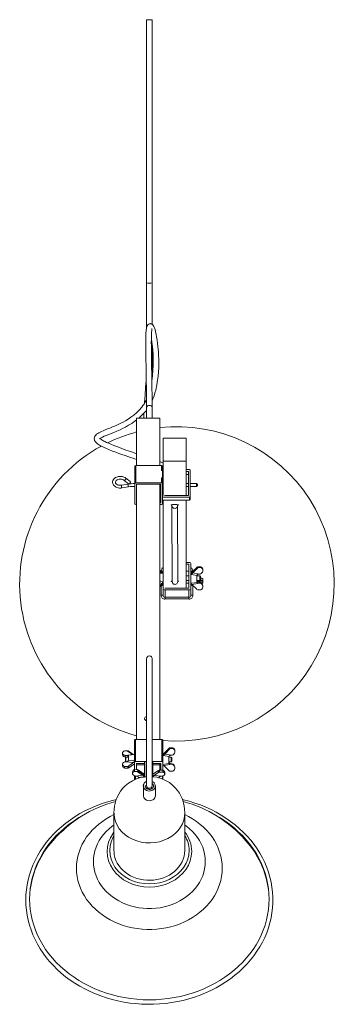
# Model space of a CAD drawing. Header units: millimetres. Extents: x -158 to 1674, y -2151 to 605.
# Tile 3 of 3: x -158 to 182, y -460 to 605. Entities that reach past the tile are written whole.
import ezdxf

# ---------------------------------------------------------------- set-up
doc = ezdxf.new("R2010")
doc.units = ezdxf.units.MM

msp = doc.modelspace()

# ---------------------------------------------------------------- linework, layer by layer
at = {"color": 7, "linetype": 'Continuous', "lineweight": 15}
for p, q in [((-21.1, 604.5), (-21.1, 319.9)), ((-15.1, 319.9), (-15.1, 604.5)), ((-21.1, 185.1), (-21.1, 173.7)), ((-15.1, 173.7), (-15.1, 185.1)), ((-31.9, 173.7), (-6.9, 173.7)), ((-31.9, 173.7), (-31.9, 122.5)), ((-6.9, 173.7), (-6.9, 122.5)), ((-3.2, 151.9), (-3.2, 90.1)), ((21.8, 151.9), (-3.2, 151.9)), ((21.8, 151.9), (21.8, 90.1)), ((-33.9, 81.1), (-33.9, 121.7)), ((-4.9, 122.5), (-32.9, 122.5)), ((-32.9, 122.5), (-32.9, 103.8)), ((-4.9, 122.4), (-32.9, 122.4)), ((-4.9, 117), (-4.9, 122.5)), ((-3.9, 121.7), (-3.9, 117)), ((-3.2, 127), (21.8, 127)), ((25.1, 118), (21.8, 118)), ((-38.8, 105), (-43.5, 108.8)), ((-3.9, 117), (-4.9, 117)), ((-4.9, 109.2), (-3.9, 109.2)), ((-4.9, 103.8), (-4.9, 109.2)), ((-3.9, 117), (-3.9, 109.2)), ((-3.9, 81.1), (-3.9, 107.8)), ((21.8, 116), (24.1, 116)), ((21.8, 112.7), (24.1, 112.7)), ((24.1, 116), (24.1, 90.1)), ((26.1, 117), (26.1, 85.9)), ((-41.2, 102.3), (-48.3, 101.2)), ((-47.9, 98.2), (-40.7, 99.3)), ((-45.4, 106.4), (-40.6, 102.6)), ((-40.1, 102.6), (-39.2, 102.9)), ((-38.7, 103.5), (-38.6, 104.4)), ((-32.9, 103.8), (-4.9, 103.8)), ((-5.9, 102.2), (-31.9, 102.2)), ((-31.9, 102.2), (-31.9, -173.8)), ((-6.9, 102.2), (-6.9, -173.8)), ((-6.9, 99.9), (-5.9, 99.9)), ((-5.9, 81.9), (-5.9, 102.2)), ((24.1, 102.9), (21.8, 102.9)), ((21.8, 99.9), (24.1, 99.9)), ((32.9, 102.9), (26.1, 102.9)), ((26.1, 99.9), (32.9, 99.9)), ((33.9, 101.9), (32.9, 102.9)), ((32.9, 99.9), (32.9, 102.9)), ((32.9, 99.9), (33.9, 100.9)), ((33.9, 101.9), (33.9, 100.9)), ((25.1, 88.2), (-3.9, 88.2)), ((24.1, 90.1), (-1.9, 90.1)), ((25.1, 84.9), (25.1, 88.2)), ((-32.9, 80.3), (-31.9, 80.3)), ((-6.9, 81.9), (-5.9, 81.9)), ((-6.9, 80.3), (-4.9, 80.3)), ((-3.9, 84.9), (25.1, 84.9)), ((-3.9, 84.9), (25.1, 84.9)), ((-3.2, 84.9), (-3.2, -10)), ((6.3, 79.1), (6.3, 79)), ((6.3, 79), (6.5, -3.1)), ((12.5, -3.1), (12.3, 78.1)), ((21.8, 84.9), (21.8, -10.2)), ((24.7, 17.6), (21.8, 17.6)), ((24.7, 15.6), (21.8, 15.6)), ((24.7, -10.2), (24.7, 15.6)), ((26.7, -17.9), (26.7, 15.6)), ((33.1, 12.2), (28.2, 7.3)), ((32.8, 11.9), (28.2, 7.3)), ((28.2, 6.9), (32.8, 11.6)), ((34.7, 12.2), (28.8, 6.2)), ((32.8, 11.6), (32.8, 11.9)), ((34, 12.9), (34, 12.3)), ((37.6, 12.9), (34.7, 12.9)), ((37.6, 12.2), (34.7, 12.2)), ((37.6, 12.2), (37.6, 12.9)), ((-4.8, 7.1), (-6.9, 9.2)), ((-3.2, 8.3), (-5.2, 8.3)), ((21.8, 8.1), (24.7, 8.1)), ((24.7, 3), (21.8, 3)), ((28.7, 8.3), (26.7, 8.3)), ((28.8, 6.2), (36.5, 5)), ((33.2, 3.1), (33.3, 3.6)), ((33.2, 3.1), (33.2, -3.7)), ((36.6, 3), (33.2, 3)), ((36.5, 5), (34, 4.4)), ((36.5, 5), (36.6, 5)), ((37, 2.5), (36.6, 3)), ((36.6, -2), (36.6, 3)), ((37, 2.5), (37, -1.6)), ((37.6, 0.5), (37, 0.5)), ((37.6, -1.9), (37.6, 0.5)), ((39.7, 8.8), (39.7, 9.5)), ((39.7, -2.3), (39.7, 0)), ((-6.9, -7.4), (-4.4, -5)), ((-4.4, -6.1), (-6.9, -8.5)), ((-6.9, -8.7), (-5, -7.6)), ((-5.8, -7.4), (-3.2, -7.8)), ((-3.2, -17.9), (-3.2, -10.1)), ((-1.3, -10.2), (24.7, -10.2)), ((21.8, -2), (24.7, -2)), ((21.8, -4.8), (24.7, -4.8)), ((26.7, -7.8), (29.2, -7.5)), ((36.5, -4.7), (27.9, -6.2)), ((27.9, -6.2), (32.8, -11.1)), ((33.2, -2), (36.6, -2)), ((33.4, -2), (33.2, -2)), ((33.3, -3.9), (33.2, -3.7)), ((33.3, -4.1), (33.4, -3.8)), ((36.5, -2.9), (34, -3.3)), ((34, -3.4), (34, -4.3)), ((36.5, -4), (34, -3.4)), ((34, -4.3), (36.5, -4.7)), ((35.4, -3.8), (35.4, -3.1)), ((35.8, -3), (35.8, -3.9)), ((36.5, -2.9), (36.6, -2.9)), ((36.5, -4), (36.6, -4.1)), ((36.6, -4.8), (36.5, -4.7)), ((36.6, -2), (37, -1.6)), ((36.6, -2.9), (36.6, -4.8)), ((37.6, -1.9), (36.7, -1.9)), ((39.7, -4.7), (39.7, -2.3)), ((39.7, -8.5), (39.7, -7.8)), ((-3.2, -17.9), (-5.2, -17.9)), ((-1.2, -12.1), (-1.2, -21.9)), ((-1.2, -12.1), (24.7, -12.1)), ((-1.2, -20), (24.7, -20)), ((24.7, -21.9), (24.7, -12.1)), ((28.7, -17.9), (26.7, -17.9)), ((37.6, -11.9), (34, -12)), ((24.7, -21.9), (-1.2, -21.9)), ((-21.1, -86.6), (-21.1, -224.1)), ((-15.1, -224.1), (-15.1, -86.6)), ((-34.2, -206.6), (-34.2, -174.7)), ((-21.1, -173.8), (-33.2, -173.8)), ((-33.2, -173.8), (-33.2, -197.8)), ((-4.5, -173.8), (-15.1, -173.8)), ((-4.5, -197.8), (-4.5, -173.8)), ((-3.5, -174.7), (-3.5, -207.2)), ((-47.2, -188.5), (-47.2, -190.2)), ((-45, -186.1), (-42.1, -186)), ((-44.1, -192.9), (-44.1, -191.1)), ((-44.1, -191.1), (-44, -191.1)), ((-44, -191.1), (-36.2, -190.2)), ((-41.5, -191.3), (-44, -191.1)), ((-36.2, -190.2), (-42.1, -186)), ((-41.5, -186.1), (-41.2, -186.4)), ((-35.8, -190.1), (-41.1, -186.3)), ((-34.2, -190), (-40.7, -191)), ((-40.7, -195.8), (-40.7, -191)), ((2.6, -183.9), (-2.1, -188.6)), ((-2.1, -188.9), (2.6, -184.2)), ((-2.1, -188.6), (-2, -188.6)), ((2.8, -183.7), (-2, -188.6)), ((4.4, -183.5), (-1.5, -189.6)), ((-1.5, -189.6), (6.2, -190.8)), ((2.6, -184.2), (2.6, -183.9)), ((6.2, -190.8), (3.7, -191.4)), ((3.8, -182.9), (3.8, -183.4)), ((7.3, -183), (4.4, -182.9)), ((7.3, -183.5), (4.4, -183.5)), ((6.2, -190.8), (6.4, -190.8)), ((7.3, -183.5), (7.3, -183)), ((9.5, -187), (9.5, -186.4)), ((-47.2, -200.7), (-47.2, -202.4)), ((-44, -192.9), (-44.1, -192.9)), ((-44, -198), (-44.1, -198)), ((-44, -192.9), (-43.6, -193)), ((-43.6, -193), (-44, -193.4)), ((-44, -197.5), (-44, -193.4)), ((-44, -198), (-41.5, -197.4)), ((-44, -197.5), (-43.6, -198)), ((-35.3, -198.9), (-44, -198)), ((-40.7, -193), (-43.6, -193)), ((-43.6, -193), (-43.6, -198)), ((-40.7, -195.8), (-40.8, -196.4)), ((-40.3, -202.5), (-35.3, -198.9)), ((-35.3, -200.9), (-40.3, -204.4)), ((-35.2, -200.8), (-34.2, -201)), ((-21.1, -197.8), (-33.2, -197.8)), ((-23.4, -199.7), (-31.9, -199.7)), ((-31.9, -206.5), (-31.9, -199.7)), ((-31.9, -201.3), (-23.4, -201.3)), ((-23.4, -197.9), (-23.3, -197.8)), ((-23.4, -214.3), (-23.4, -197.9)), ((-21.5, -197.8), (-21.4, -197.9)), ((-21.4, -197.9), (-21.4, -214.1)), ((-21.1, -199.7), (-21.4, -199.7)), ((-21.4, -201.3), (-21.1, -201.3)), ((-4.5, -197.8), (-15.1, -197.8)), ((-14.5, -197.8), (-14.4, -197.9)), ((-14.4, -197.9), (-14.4, -214.1)), ((-5.9, -199.7), (-14.4, -199.7)), ((-14.4, -201.3), (-6.9, -201.3)), ((-6.9, -199.7), (-6.9, -207.1)), ((-5.9, -207.2), (-5.9, -199.7)), ((6.2, -200.7), (-2.4, -202.1)), ((-2.4, -202.1), (2.6, -207.2)), ((3, -192.7), (3, -192.2)), ((3, -192.7), (3, -199.5)), ((5.6, -193), (3, -193)), ((3, -198), (5.6, -198)), ((3, -199.8), (3, -199.5)), ((3.7, -199.5), (3.7, -200.2)), ((6.2, -200.1), (3.7, -199.5)), ((3.7, -200.2), (6.2, -200.7)), ((6, -193.4), (5.6, -193)), ((5.6, -198), (5.6, -193)), ((5.6, -198), (6, -197.5)), ((6, -193.4), (6, -197.5)), ((6.2, -200.1), (6.4, -200.2)), ((6.4, -200.7), (6.2, -200.7)), ((6.4, -200.7), (6.4, -200.2)), ((-45, -203.1), (-45, -204.9)), ((-45, -203.1), (-41.5, -203.1)), ((-45, -204.9), (-41.5, -204.9)), ((-41.5, -204.9), (-41.5, -203.1)), ((-40.3, -204.4), (-40.3, -202.5)), ((-36.4, -209), (-36.4, -210.7)), ((-34.2, -206.6), (-31.3, -206.5)), ((-34.2, -206.6), (-34.2, -208.4)), ((-34.2, -208.4), (-31.3, -208.4)), ((-33.1, -213.4), (-25.4, -212.6)), ((-25.4, -212.6), (-31.3, -208.4)), ((-30.7, -208.3), (-30.7, -206.6)), ((-25, -210.5), (-30.3, -206.8)), ((-29.5, -207.6), (-29.5, -208.4)), ((-24.8, -210.8), (-29.5, -207.6)), ((-29.5, -208.4), (-24.8, -211.7)), ((-23.4, -210.3), (-24.9, -210.6)), ((-12.9, -210.6), (-14.4, -210.3)), ((-13.2, -210.8), (-8.3, -207.6)), ((-8.3, -209.7), (-13.2, -213)), ((-13.2, -213), (-4.6, -213.7)), ((-8.3, -207.6), (-8.3, -209.7)), ((-7.1, -207.1), (-7.1, -209.2)), ((-3.5, -207.2), (-7.1, -207.1)), ((-3.5, -209.1), (-7.1, -209.2)), ((-3.5, -209.1), (-3.5, -207.2)), ((-1.4, -211.3), (-1.4, -209.4)), ((7.3, -208), (3.8, -208)), ((9.5, -204.5), (9.5, -204)), ((-34.2, -213.1), (-34.2, -217.5)), ((-33.3, -213.4), (-33.7, -213.8)), ((-33.7, -217.3), (-33.7, -213.8)), ((-33.3, -213.4), (-33.1, -213.4)), ((-33.2, -213.4), (-33.2, -217.1)), ((-30.6, -214), (-33.1, -213.4)), ((-29.9, -215), (-29.9, -215.6)), ((-22.6, -224.2), (-21.1, -223.3)), ((-21.1, -213.3), (-21.4, -213.3)), ((-4.6, -213.7), (-7.1, -214.3)), ((-4.6, -213.7), (-4.5, -213.7)), ((-4.1, -216.6), (-4.1, -213.6)), ((-3.7, -213.8), (-3.9, -213.6)), ((-3.5, -216.7), (-3.9, -216.7)), ((-3.7, -213.8), (-3.7, -216.7)), ((-3.5, -216.7), (-3.5, -213.5)), ((-3.5, -216.7), (-3.1, -216.9)), ((-24.7, -224.1), (-24.6, -224.2)), ((-24.6, -224.1), (-24.6, -234.6)), ((-20.1, -226.7), (-20.1, -226)), ((-19.5, -226.4), (-20.1, -226.7)), ((-19.6, -227.7), (-18, -226.7)), ((-11.6, -234.6), (-11.6, -224.1)), ((-56.4, -253.5), (-56.4, -294)), ((20.1, -294), (20.1, -253.5))]:
    msp.add_line(p, q, dxfattribs=at)
at = {"color": 8, "linetype": 'Continuous', "lineweight": 15}
for p, q in [((21.8, 112.7), (24.1, 112.7)), ((-5.3, 6.9), (-6.9, 8.4)), ((-6.9, 6.6), (-5.3, 6.9)), ((-3.4, 6), (-6.9, 5.4)), ((-5.2, 7.6), (-5.2, 8.3)), ((28.7, 8.3), (28.7, 7.8)), ((-4.4, -5), (-6.9, -4.6)), ((-5.2, -17.9), (-5.2, -7.7)), ((28.7, -7.5), (28.7, -17.9)), ((33.4, -2.9), (36.5, -2.9)), ((-21.1, -173.9), (-33.2, -173.9)), ((-4.5, -173.9), (-15.1, -173.9)), ((-41.5, -193), (-41.5, -191.3)), ((-36, -190.2), (-36.2, -190.2)), ((-34.2, -200.6), (-34.7, -200.6)), ((-23.3, -197.8), (-23.3, -214.3)), ((-21.5, -214.1), (-21.5, -197.8)), ((-14.5, -214.1), (-14.5, -197.8)), ((-24.4, -210.8), (-23.5, -210.7)), ((-14.4, -210.9), (-13.7, -210.9))]:
    msp.add_line(p, q, dxfattribs=at)
at = {"color": 7, "linetype": 'Continuous', "lineweight": 15, "flags": 128}
for points in [[(-20.3, 604.6), (-20.9, 604.6), (-21.1, 604.5), (-21, 604.5), (-20.5, 604.5), (-19.7, 604.4), (-18.8, 604.4), (-17.7, 604.4), (-16.7, 604.4), (-15.9, 604.5), (-15.3, 604.5), (-15.1, 604.5), (-15.2, 604.6), (-15.7, 604.6), (-16.5, 604.6), (-17.5, 604.6), (-18.5, 604.6), (-19.5, 604.6), (-20.3, 604.6)], [(-21.1, 319.9), (-21.1, 312.2), (-21.1, 305.7), (-21.2, 300), (-21.2, 295.2), (-21.2, 291.1), (-21.2, 287.6), (-21.2, 284.2), (-21.2, 281.1), (-21.2, 278), (-21.2, 274.8), (-21.2, 271.3)], [(-15.2, 275.2), (-15.2, 275.4), (-15.2, 281.9), (-15.2, 286), (-15.2, 290.5), (-15.2, 295.3), (-15.2, 300.6), (-15.1, 306.4), (-15.1, 312.8), (-15.1, 319.9)], [(-15.1, 192.5), (-14.2, 194.7), (-13.1, 197.8), (-12.1, 200.9), (-11.2, 204), (-9.9, 209.8), (-9.2, 214.6), (-8.7, 219.1), (-8.3, 223.7), (-8, 228.3), (-8, 232.7), (-8, 235.8), (-8, 238.4), (-8.1, 240.7), (-8.2, 243), (-8.4, 245.6), (-8.6, 248.4), (-8.8, 251.3), (-9.2, 254.3), (-9.7, 258.1), (-10.3, 261.6), (-10.8, 264.6), (-11.4, 267.2), (-12, 269.4), (-12.6, 271.3), (-13.4, 272.9), (-14.4, 274.5), (-14.9, 275), (-15.4, 275.4), (-15.9, 275.6), (-16.4, 275.8), (-16.9, 275.8), (-17.4, 275.9), (-18, 275.8), (-18.8, 275.4), (-19.7, 274.7), (-20.5, 273.6), (-20.9, 272.4), (-21.2, 271.1), (-21.6, 268.4), (-21.8, 265.1), (-21.9, 261.3), (-21.9, 257.4), (-22, 253.5), (-21.9, 249.9), (-21.9, 246.2), (-21.8, 241.8), (-21.8, 236.5), (-21.6, 230.5), (-21.6, 225.1), (-21.5, 219.4), (-21.4, 213.3), (-21.3, 206.8), (-21.2, 199.9), (-21.1, 192.6), (-21.1, 185.1)], [(-15.1, 185.1), (-15.2, 196.7), (-15.3, 208.4), (-15.5, 219.9), (-15.7, 231), (-15.7, 235.7), (-15.8, 240.3), (-15.9, 244.7), (-15.9, 248.3), (-15.9, 250.8), (-15.9, 252.8), (-16, 254.4), (-16, 256.1), (-15.9, 257.9), (-15.9, 260), (-15.9, 262.2), (-15.8, 264.5), (-15.7, 266.7), (-15.6, 268.4), (-15.4, 270), (-15.3, 270.6), (-15.3, 270.7)], [(-21.4, 217.2), (-21.6, 214.4), (-22.2, 206.7), (-22.8, 198.7), (-23.4, 190.6), (-23.4, 189.8)], [(-21.1, 193.9), (-21.7, 192.8), (-22.8, 190.8), (-23.9, 188.9), (-25.2, 187.2), (-26.4, 185.5), (-29.1, 182.4), (-31.8, 179.7), (-35, 177), (-38.1, 174.6), (-41, 172.6), (-43.9, 170.9), (-46.5, 169.5), (-48.9, 168.2), (-51.3, 167), (-54.9, 165.4), (-57.9, 164.1), (-60.7, 163), (-63.3, 162), (-65.8, 161), (-68, 160.1), (-70, 159.2), (-71.4, 158.5), (-72.7, 157.9), (-73.9, 157.2), (-75.1, 156.4), (-76.1, 155.4), (-77, 154.1), (-77.6, 152.4), (-77.7, 151.2), (-77.5, 150.3), (-77.3, 149.6), (-77, 149), (-76.6, 148.4), (-76, 147.6), (-75.1, 146.8), (-74, 145.9), (-73, 145.2), (-72, 144.5), (-70.8, 143.9), (-69.2, 143), (-67.1, 142), (-64.4, 140.8), (-61.1, 139.4), (-57.8, 138.1), (-54.5, 136.9), (-51.1, 135.6), (-47.7, 134.4), (-44.4, 133.2), (-41.3, 132.1), (-38.5, 131.1), (-35.9, 130.3), (-33.8, 129.5), (-31.9, 128.9)], [(-71.7, 151.4), (-71.7, 151.4), (-71.2, 151.8), (-70.2, 152.4), (-68.9, 153.1), (-67, 154), (-64.7, 154.9), (-62, 156), (-59.3, 157.1), (-56.4, 158.3), (-53.3, 159.6), (-49.7, 161.2), (-47, 162.4), (-43.9, 164), (-40.6, 165.9), (-37.1, 168), (-33.4, 170.6), (-31.9, 171.8)], [(-24, 179.1), (-24.1, 174.1), (-24.1, 173.7)], [(-31.9, 135.2), (-32, 135.2), (-34.4, 136.1), (-36.3, 136.7), (-38.5, 137.5), (-40.9, 138.3), (-43.4, 139.2), (-47.9, 140.8), (-52.3, 142.5), (-56.6, 144.1), (-59.7, 145.4), (-62.4, 146.5), (-64.6, 147.5), (-66.2, 148.3), (-67.5, 148.9), (-68.5, 149.5), (-69.3, 149.9), (-70, 150.4), (-70.7, 150.9), (-71.2, 151.3), (-71.6, 151.7), (-71.8, 151.9), (-71.8, 152), (-71.8, 152)], [(-3.2, 125), (-4.5, 125.6), (-6.9, 126.6)], [(-3.9, 118.6), (-3.4, 118.4), (-3.2, 118.3)], [(-43.5, 108.8), (-44.2, 109.3), (-45.6, 110), (-47, 110.4), (-48.6, 110.7), (-50.3, 110.7), (-51.9, 110.5), (-53.4, 110), (-54.8, 109.3), (-56, 108.4), (-56.9, 107.4), (-57.5, 106.2), (-57.8, 104.9), (-57.8, 103.6), (-57.4, 102.4), (-56.8, 101.3), (-55.9, 100.3), (-54.8, 99.5), (-53.4, 98.8), (-51.9, 98.3), (-50.3, 98.1), (-48.7, 98.1), (-47.9, 98.2)], [(-48.3, 101.2), (-49, 101.1), (-50.2, 101.1), (-51.5, 101.3), (-52.6, 101.7), (-53.5, 102.2), (-54.2, 102.9), (-54.6, 103.5), (-54.8, 104.2), (-54.8, 104.9), (-54.5, 105.6), (-54, 106.2), (-53.1, 106.8), (-52.1, 107.3), (-50.9, 107.6), (-49.6, 107.7), (-48.4, 107.6), (-47.2, 107.4), (-46.1, 106.9), (-45.4, 106.4)], [(-40.6, 102.6), (-40.5, 102.5), (-40.1, 102.5), (-39.7, 102.7), (-39.3, 103.1), (-38.9, 103.5), (-38.7, 104), (-38.6, 104.5), (-38.7, 104.9), (-38.8, 105)], [(12.1, 79.4), (12.6, 79.5), (13.1, 79.6), (13.2, 79.7), (13, 79.9), (12.4, 80), (11.6, 80.1), (10.5, 80.1), (9.3, 80.2), (8, 80.1), (6.9, 80.1), (6.1, 80), (5.5, 79.9), (5.3, 79.7), (5.4, 79.6), (5.9, 79.5), (6.4, 79.4)], [(-4.7, 7.1), (-4.7, 7.1), (-4.8, 7.1)], [(-4.7, 7.1), (-3.8, 6.3), (-3.2, 5.9)], [(-3.2, 6), (-3.4, 6), (-3.4, 6)], [(28.2, 7.3), (27.3, 6.4), (26.7, 6)], [(26.7, 5.2), (27.6, 6.3), (28.2, 6.9)], [(26.8, 4.5), (26.8, 4.5), (26.7, 4.4)], [(33.3, 3.6), (33.2, 3.6), (29.3, 4.1), (26.8, 4.5)], [(28.2, 7.3), (28.2, 7.3), (28.2, 7.3)], [(-3.2, -3.7), (-3.9, -4.5), (-4.4, -5)], [(-4.4, -6.1), (-3.7, -5.5), (-3.2, -5.2)], [(6.5, -2.5), (5.9, -2.6), (5.4, -2.7), (5.3, -2.8), (5.5, -3), (6.1, -3.1), (6.5, -3.1)], [(6.5, -2.5), (6.5, -2.7), (6.5, -3.2)], [(6.5, -3.1), (6.5, -3.5), (6.6, -3.7)], [(12.5, -3.1), (13, -3), (13.2, -2.8), (13.1, -2.7), (12.6, -2.6), (12.5, -2.6)], [(26.7, -4.9), (30.7, -4.3), (33.2, -3.9), (33.3, -3.9)], [(27.9, -6.2), (27.2, -5.5), (26.7, -5.2)], [(36.6, -2.9), (37.4, -2.8), (38, -2.8), (38.6, -2.7), (39.1, -2.6), (39.4, -2.5), (39.6, -2.4), (39.7, -2.3), (39.7, -2.2), (39.5, -2.2), (39.2, -2.1), (38.7, -2), (38.2, -1.9), (37.6, -1.9)], [(38.5, -5.1), (38.7, -5), (39.2, -4.9), (39.5, -4.8), (39.7, -4.8), (39.7, -4.7), (39.6, -4.6), (39.4, -4.5), (39.1, -4.4), (38.6, -4.3), (38, -4.3), (37.4, -4.2), (37.2, -4.2)], [(-21.1, -153.6), (-22.1, -153.2), (-22.8, -152.6), (-23.3, -151.9), (-23.4, -151.1), (-23.1, -150.4), (-22.5, -149.8), (-21.6, -149.3), (-21.1, -149.1)], [(-45, -186.1), (-45.6, -186.4), (-46.2, -186.7), (-46.6, -187.1), (-46.9, -187.6), (-47.1, -188.1), (-47.2, -188.6), (-47.1, -189.1), (-46.9, -189.6), (-46.5, -190), (-46, -190.4), (-45.5, -190.7), (-44.8, -191), (-44.1, -191.1)], [(-35.6, -190.2), (-35.7, -190.1), (-35.8, -190.1)], [(-2.1, -188.6), (-3, -189.5), (-3.5, -190)], [(-3.5, -190.6), (-2.7, -189.6), (-2.1, -188.9)], [(-3.4, -191.3), (-3.4, -191.3), (-3.5, -191.3)], [(3, -192.2), (3, -192.2), (-1, -191.6), (-3.4, -191.3)], [(-44.1, -198), (-44.8, -198.2), (-45.5, -198.4), (-46, -198.8), (-46.5, -199.2), (-46.9, -199.6), (-47.1, -200.1), (-47.2, -200.6), (-47.1, -201.1), (-46.9, -201.6), (-46.6, -202.1), (-46.2, -202.5), (-45.6, -202.8), (-45, -203.1)], [(-40.8, -196.4), (-40.7, -196.4), (-36.7, -196.7), (-34.2, -196.9)], [(-34.2, -197.6), (-34.8, -198.4), (-35.3, -198.9)], [(-35.3, -200.9), (-34.6, -200.5), (-34.2, -200.5)], [(-3.5, -200.8), (0.4, -200.2), (3, -199.8), (3, -199.8)], [(-2.4, -202.1), (-3.1, -201.5), (-3.5, -201.1)], [(-34.2, -208.4), (-34.8, -208.7), (-35.4, -209), (-35.8, -209.4), (-36.1, -209.8), (-36.3, -210.3), (-36.4, -210.8), (-36.3, -211.3), (-36, -211.8), (-35.7, -212.2), (-35.2, -212.6), (-34.6, -212.9), (-34, -213.2), (-33.3, -213.4)], [(-23.4, -211.3), (-24.2, -211.1), (-24.8, -210.8)], [(-24.8, -211.7), (-23.9, -212.6), (-23.4, -213.3)], [(-23.5, -210.7), (-23.5, -210.7), (-23.4, -210.7)], [(-13.2, -210.8), (-13.9, -211.1), (-14.4, -211)], [(-14.4, -214.1), (-13.7, -213.4), (-13.2, -213)], [(-4.5, -213.7), (-3.7, -213.5), (-3.1, -213.3), (-2.5, -213), (-2, -212.6), (-1.7, -212.2), (-1.5, -211.8), (-1.4, -211.4), (-1.4, -210.9), (-1.6, -210.5), (-1.9, -210), (-2.4, -209.7), (-2.9, -209.4), (-3.5, -209.1)], [(-21.1, -214.1), (-23.3, -214.3), (-27.7, -215.1), (-32.2, -216.6), (-36.5, -218.5), (-40.5, -221), (-44.1, -224), (-46.7, -226.7), (-49.2, -229.9), (-51.2, -233.1), (-52.6, -235.7), (-53.2, -237.2), (-53.9, -238.9), (-54.6, -241.1), (-55.2, -243.2), (-55.7, -246), (-56.2, -249.4), (-56.4, -253.5)], [(-23.5, -214.5), (-27.3, -214.8), (-29.9, -215), (-29.9, -215)], [(-24.7, -224.1), (-24.8, -223.8), (-24.7, -223.2), (-24.4, -222.4), (-24.2, -222.2)], [(-21.2, -219.3), (-21.4, -219.4), (-22.6, -220.2), (-23.6, -221.1), (-24.2, -222.3), (-24.6, -223.5), (-24.6, -224.8), (-24.2, -226), (-23.5, -227.2), (-22.5, -228.1), (-21.3, -228.9), (-19.9, -229.4), (-18.4, -229.6), (-16.9, -229.5), (-15.5, -229.1), (-14.2, -228.5), (-14.2, -228.5)], [(-15.1, -221.3), (-14.6, -221.7), (-14, -222.6), (-13.6, -223.7), (-13.7, -224.8), (-14.1, -225.9), (-14.9, -226.7), (-15.9, -227.4), (-17.2, -227.8), (-18.5, -227.9), (-19.7, -227.6), (-20.9, -227.1), (-21.8, -226.3), (-22.4, -225.3), (-22.6, -224.2), (-22.6, -224.2)], [(20.1, -253.5), (19.9, -249.2), (19.5, -245.7), (18.9, -243), (18.4, -241), (17.2, -237.7), (16, -234.9), (14.4, -232.1), (12.4, -229.1), (9.9, -226.1), (7.3, -223.5), (3.5, -220.5), (-0.7, -218.1), (-5.2, -216.1), (-9.9, -214.8), (-14.4, -214.1), (-15.1, -214.1)], [(-53.8, -238.8), (-58.1, -239.8), (-64.3, -241.6), (-70.3, -243.6), (-76.3, -245.9), (-82, -248.4), (-87.7, -251.2), (-93.1, -254.1), (-98.4, -257.3), (-103.5, -260.7), (-108.4, -264.4), (-113.1, -268.2), (-117.6, -272.2), (-121.8, -276.4), (-125.8, -280.7), (-129.5, -285.2), (-132.9, -289.9), (-136.1, -294.7), (-139, -299.6), (-141.6, -304.6), (-144, -309.7), (-146, -315), (-147.7, -320.2), (-149.1, -325.6), (-150.2, -331), (-151, -336.5), (-151.5, -341.9), (-151.7, -347.4), (-151.5, -352.9), (-151, -358.4), (-150.3, -363.8), (-149.2, -369.2), (-147.8, -374.6), (-146, -379.9), (-144, -385.1), (-141.7, -390.2), (-139.1, -395.3), (-136.2, -400.2), (-133, -405), (-129.6, -409.6), (-125.9, -414.1), (-121.9, -418.5), (-117.7, -422.7), (-113.3, -426.7), (-108.6, -430.5), (-103.7, -434.1), (-98.6, -437.5), (-93.3, -440.7), (-87.9, -443.7), (-82.2, -446.5), (-76.5, -449), (-70.6, -451.3), (-64.5, -453.3), (-58.4, -455.1), (-52.1, -456.6), (-45.8, -457.9), (-39.4, -458.9), (-33, -459.6), (-26.5, -460.1), (-20, -460.3), (-13.5, -460.2), (-7, -459.9), (-0.5, -459.3), (5.9, -458.5), (12.2, -457.4), (18.5, -456), (24.7, -454.3), (30.8, -452.5), (36.8, -450.3), (42.7, -447.9), (48.4, -445.3), (54, -442.5), (59.4, -439.4), (64.6, -436.1), (69.6, -432.6), (74.4, -428.9), (79, -425), (83.3, -420.9), (87.4, -416.7), (91.3, -412.2), (94.9, -407.7), (98.2, -402.9), (101.3, -398.1), (104, -393.1), (106.5, -388), (108.7, -382.9), (110.6, -377.6), (112.2, -372.3), (113.5, -366.9), (114.4, -361.5), (115.1, -356), (115.4, -350.5), (115.4, -347.5), (115.4, -347.5)], [(-14.2, -239), (-15.5, -239.6), (-16.9, -240), (-18.4, -240.1), (-19.9, -239.9), (-21.3, -239.4), (-22.5, -238.6), (-23.5, -237.7), (-24.2, -236.5), (-24.6, -235.3), (-24.6, -234.6)], [(115.4, -347.5), (115.4, -344.6), (115.1, -339.1), (114.4, -333.6), (113.5, -328.2), (112.2, -322.8), (110.6, -317.5), (108.8, -312.2), (106.6, -307.1), (104.1, -302), (101.3, -297), (98.3, -292.2), (95, -287.4), (91.4, -282.9), (87.5, -278.5), (83.4, -274.2), (79.1, -270.1), (74.5, -266.2), (69.7, -262.5), (64.7, -259), (59.5, -255.7), (54.2, -252.6), (48.6, -249.7), (42.9, -247.1), (37, -244.7), (31.1, -242.6), (25, -240.7), (18.8, -239), (17.6, -238.8)], [(111.3, -346.5), (111.1, -352.2), (110.6, -357.9), (109.7, -363.5), (108.5, -369.1), (106.9, -374.7), (105, -380.1), (102.7, -385.5), (100.1, -390.8), (97.2, -395.9), (93.9, -400.9), (90.4, -405.8), (86.6, -410.5), (82.4, -415), (78, -419.4), (73.4, -423.5), (68.5, -427.4), (63.3, -431.1), (57.9, -434.6), (52.4, -437.8), (46.6, -440.8), (40.6, -443.5), (34.5, -446), (28.3, -448.2), (21.9, -450.1), (15.4, -451.7), (8.8, -453), (2.1, -454.1), (-4.6, -454.8), (-11.3, -455.3), (-18.1, -455.4), (-24.9, -455.3), (-31.6, -454.8), (-38.4, -454.1), (-45, -453), (-51.6, -451.7), (-58.1, -450.1), (-64.5, -448.2), (-70.7, -446), (-76.9, -443.5), (-82.8, -440.8), (-88.6, -437.8), (-94.2, -434.6), (-99.5, -431.1), (-104.7, -427.4), (-109.6, -423.5), (-114.3, -419.4), (-118.7, -415), (-122.8, -410.5), (-126.6, -405.8), (-130.2, -400.9), (-133.4, -395.9), (-136.3, -390.8), (-138.9, -385.5), (-141.2, -380.1), (-143.1, -374.7), (-144.7, -369.1), (-145.9, -363.5), (-146.8, -357.9), (-147.3, -352.2), (-147.5, -346.5), (-147.3, -340.8), (-146.8, -335.1), (-145.9, -329.4), (-144.7, -323.8), (-143.1, -318.3), (-141.2, -312.8), (-138.9, -307.4), (-136.3, -302.2), (-133.4, -297), (-130.2, -292), (-126.6, -287.1), (-122.8, -282.4), (-118.7, -277.9), (-114.3, -273.6), (-109.6, -269.5), (-104.7, -265.5), (-99.5, -261.8), (-94.2, -258.4), (-88.6, -255.1), (-88.5, -255.1)], [(52.4, -255.2), (57.9, -258.4), (63.3, -261.8), (68.5, -265.5), (73.4, -269.5), (78, -273.6), (82.4, -277.9), (86.6, -282.4), (90.4, -287.1), (93.9, -292), (97.2, -297), (100.1, -302.2), (102.7, -307.4), (105, -312.8), (106.9, -318.3), (108.5, -323.8), (109.7, -329.4), (110.6, -335.1), (111.1, -340.8), (111.3, -346.5)], [(-56.4, -294), (-56.3, -295.5), (-56, -298.6), (-55.3, -301.6), (-54.2, -304.6), (-52.8, -307.5), (-51.1, -310.3), (-49.1, -312.9), (-46.8, -315.3), (-44.2, -317.5), (-41.4, -319.5), (-38.4, -321.3), (-35.1, -322.8), (-31.7, -324.1)], [(-31.7, -324.1), (-28.2, -325), (-24.6, -325.7), (-20.9, -326.1), (-17.3, -326.2), (-13.6, -326), (-9.9, -325.4), (-6.4, -324.6), (-2.9, -323.5), (0.4, -322.2), (3.6, -320.5), (6.5, -318.6), (9.2, -316.5), (11.7, -314.2), (13.8, -311.7), (15.7, -309), (17.3, -306.2), (18.5, -303.3), (19.4, -300.2), (20, -297.2), (20.1, -294), (20.1, -294)]]:
    msp.add_lwpolyline(points, dxfattribs=at)
at = {"color": 8, "linetype": 'Continuous', "lineweight": 15, "flags": 128}
for points in [[(-45.4, 106.4), (-45.3, 106.4), (-44.9, 106.4), (-44.5, 106.6), (-44.1, 106.9), (-43.7, 107.4), (-43.4, 107.9), (-43.4, 108.3), (-43.4, 108.7), (-43.5, 108.8)], [(-48.3, 101.2), (-48.4, 101.1), (-48.4, 100.7)], [(-48.4, 100.7), (-48.4, 100.3), (-48.3, 99.7), (-48.2, 99.1), (-48.1, 98.6), (-48, 98.3), (-47.9, 98.2), (-47.9, 98.2)], [(-41.2, 102.3), (-41.2, 102.2), (-41.2, 101.9)], [(-41.2, 101.9), (-41.2, 101.4), (-41.1, 100.8), (-41, 100.2), (-40.9, 99.8), (-40.8, 99.4), (-40.7, 99.3), (-40.7, 99.3)], [(-4.8, 7.1), (-4.8, 7.2), (-4.8, 7.2), (-4.9, 7.2), (-5, 7.1), (-5.1, 7.1), (-5.2, 7), (-5.3, 6.9)], [(-6.9, -2.6), (-5.8, -2.7), (-3.2, -3.1)], [(-24, -210.9), (-23.8, -210.9), (-23.5, -210.7)], [(-7.8, -215.3), (-7.9, -215.3), (-8.4, -215.2)], [(60.6, -313.1), (60.4, -317.5), (59.9, -321.9), (59, -326.3), (57.8, -330.6), (56.3, -334.8), (54.4, -339), (52.2, -343), (49.6, -346.9), (46.8, -350.6), (43.7, -354.2), (40.3, -357.5), (36.6, -360.7), (32.7, -363.7), (28.6, -366.4), (24.3, -368.9), (19.7, -371.2), (15, -373.2), (10.2, -374.9), (5.2, -376.4), (0.1, -377.6), (-5, -378.4), (-10.2, -379), (-15.5, -379.3), (-20.7, -379.3), (-26, -379), (-31.2, -378.4), (-36.4, -377.6), (-41.4, -376.4), (-46.4, -374.9), (-51.3, -373.2), (-56, -371.2), (-60.5, -368.9), (-64.8, -366.4), (-68.9, -363.7), (-72.8, -360.7), (-76.5, -357.5), (-79.9, -354.2), (-83, -350.6), (-85.9, -346.9), (-88.4, -343), (-90.6, -339), (-92.5, -334.8), (-94.1, -330.6), (-95.3, -326.3), (-96.1, -321.9), (-96.7, -317.5), (-96.8, -313.1), (-96.7, -308.7), (-96.1, -304.2), (-95.3, -299.9), (-94.1, -295.6), (-92.5, -291.3), (-90.6, -287.2), (-88.4, -283.2), (-85.9, -279.3), (-83, -275.6), (-79.9, -272), (-76.5, -268.6), (-72.8, -265.4), (-68.9, -262.5), (-64.8, -259.7), (-60.5, -257.2), (-56.4, -255.1)], [(-31.7, -283.6), (-36.3, -281.8), (-40.5, -279.6), (-44.4, -276.9), (-47.8, -273.8), (-50.7, -270.4), (-53, -266.7), (-54.8, -262.7), (-55.9, -258.6), (-56.3, -254.4), (-56.3, -253.5)], [(20.1, -253.5), (19.9, -256.8), (19.1, -261), (17.6, -265), (15.5, -268.8), (12.9, -272.4), (9.7, -275.6), (6, -278.5), (1.9, -280.9), (-2.5, -282.9), (-7.2, -284.4), (-12, -285.3), (-17, -285.7), (-22, -285.5), (-27, -284.8), (-31.7, -283.6)], [(20.1, -255.1), (24.3, -257.2), (28.6, -259.7), (32.7, -262.5), (36.6, -265.4), (40.3, -268.6), (43.7, -272), (46.8, -275.6), (49.6, -279.3), (52.2, -283.2), (54.4, -287.2), (56.3, -291.3), (57.8, -295.6), (59, -299.9), (59.9, -304.2), (60.4, -308.7), (60.6, -313.1)], [(42.3, -305.8), (42.2, -309.7), (41.6, -313.6), (40.7, -317.4), (39.5, -321.2), (38, -324.8), (36.1, -328.4), (33.8, -331.8), (31.3, -335.1), (28.5, -338.2), (25.4, -341.1), (22.1, -343.8), (18.5, -346.3), (14.7, -348.5), (10.8, -350.5), (6.6, -352.2), (2.3, -353.7), (-2.1, -354.9), (-6.6, -355.8), (-11.2, -356.4), (-15.8, -356.7), (-20.4, -356.7), (-25, -356.4), (-29.6, -355.8), (-34.1, -354.9), (-38.5, -353.7), (-42.8, -352.2), (-47, -350.5), (-51, -348.5), (-54.8, -346.3), (-58.3, -343.8), (-61.7, -341.1), (-64.7, -338.2), (-67.6, -335.1), (-70.1, -331.8), (-72.3, -328.4), (-74.2, -324.8), (-75.7, -321.2), (-77, -317.4), (-77.9, -313.6), (-78.4, -309.7), (-78.6, -305.8), (-78.4, -301.9), (-77.9, -298), (-77, -294.2), (-75.7, -290.5), (-74.2, -286.8), (-72.3, -283.2), (-70.1, -279.8), (-67.6, -276.5), (-64.7, -273.4), (-61.7, -270.5), (-58.3, -267.8), (-56.4, -266.4)], [(27.6, -295), (27.2, -300), (26, -305), (24.1, -309.7), (21.5, -314.3), (18.1, -318.4), (14.2, -322.2), (9.7, -325.5), (4.7, -328.3), (-0.6, -330.6), (-6.3, -332.2), (-12.1, -333.2), (-18.1, -333.5), (-24.1, -333.2), (-29.9, -332.2), (-35.6, -330.6), (-41, -328.3), (-45.9, -325.5), (-50.4, -322.2), (-54.4, -318.4), (-57.7, -314.3), (-60.3, -309.7), (-62.2, -305), (-63.4, -300), (-63.8, -295), (-63.4, -290), (-62.2, -285.1), (-60.3, -280.3), (-57.7, -275.8), (-56.4, -274.1)], [(20.1, -266.4), (22.1, -267.8), (25.4, -270.5), (28.5, -273.4), (31.3, -276.5), (33.8, -279.8), (36.1, -283.2), (38, -286.8), (39.5, -290.5), (40.7, -294.2), (41.6, -298), (42.2, -301.9), (42.3, -305.8)], [(-56.4, -277.8), (-57.7, -280.2), (-59.5, -284.6), (-60.6, -289.3), (-61, -294), (-60.6, -298.7), (-59.5, -303.3), (-57.7, -307.8), (-55.3, -312), (-52.1, -316), (-48.4, -319.5), (-44.2, -322.6), (-39.6, -325.3), (-34.5, -327.4), (-29.2, -328.9), (-23.7, -329.8), (-18.1, -330.1), (-12.5, -329.8), (-7, -328.9), (-1.7, -327.4), (3.3, -325.3), (8, -322.6), (12.2, -319.5), (15.9, -316), (19, -312), (21.5, -307.8), (23.3, -303.3), (24.4, -298.7), (24.8, -294), (24.8, -294)]]:
    msp.add_lwpolyline(points, dxfattribs=at)
at = {"color": 8, "linetype": 'Continuous', "lineweight": 15}
for centre, radius, start, end in [((-18.1, 350.9), 31.1, 264.4629, 275.532), ((-18.4, 184.7), 2.72, 83.6359, 172.3161), ((-17.8, 184.8), 2.67, 6.5181, 97.5299), ((9.2, 79), 2.97, 180.1941, 225.5197), ((9.3, 79.1), 3, 225.3816, 359.9294), ((-1.6, 8.7), 3.65, 116.6065, 185.0679), ((25.1, 8.7), 3.62, 354.5903, 63.7357), ((9.5, -3.1), 2.97, 180.2039, 225.5197), ((-36, -190.5), 0.416, 66.5381, 130.757), ((-25.2, -210.8), 0.316, 355.0694, 51.827), ((-5, -294.9), 32.6, 359.7333, 39.4778), ((-5, -293.8), 29.8, 359.6377, 32.4099)]:
    msp.add_arc(centre, radius, start, end, dxfattribs=at)
at = {"color": 7, "linetype": 'Continuous', "lineweight": 15}
for centre, radius, start, end in [((-165.5, 234.6), 151.6, 352.1172, 9.3075), ((-412.4, 240.4), 397.7, 356.6393, 1.5615), ((-67, 217.7), 57.8, 310.4261, 322.5912), ((11.7, -5.6), 170, 264.8088, 96.2837), ((11.7, -5.6), 170, 104.8631, 116.1928), ((11.7, -5.6), 170, 118.688, 255.1369), ((-33, 121.5), 0.911, 83.8457, 172.1063), ((-4.8, 121.5), 0.911, 7.8937, 96.1543), ((-2.9, 117), 0.994, 112.5275, 179.9091), ((25.1, 117), 0.997, 0.175, 90.1739), ((-5.1, 108), 1.26, 352.0576, 78.8005), ((-33.5, 53.9), 49, 90.4264, 99.0263), ((-33.5, 54.4), 45.5, 90.4019, 99.0264), ((-39.4, 103.6), 0.784, 291.306, 351.4519), ((-33, 102.8), 0.911, 83.8457, 172.1063), ((-4.8, 102.8), 0.911, 7.8937, 96.1543), ((25.1, 89.2), 0.997, 269.8261, 359.825), ((25.1, 85.9), 0.997, 269.8261, 359.825), ((-33, 81.2), 0.911, 187.8937, 276.1543), ((-4.8, 81.2), 0.911, 263.8457, 352.1063), ((25, 15.8), 1.8, 353.649, 96.9113), ((36.1, 9.1), 4.33, 119.1036, 139.9034), ((35.2, 8.7), 3.75, 108.597, 129.8796), ((34.6, 9), 3.98, 88.3466, 97.7946), ((34.7, 16.2), 4.01, 260.3193, 269.7219), ((35.9, 8.8), 3.8, 280.9475, 64.4661), ((35.9, 9.4), 3.84, 0.5777, 64.3158), ((-2.5, 10.2), 4.36, 229.7884, 258.3297), ((35.2, -2.9), 11.2, 125.3734, 138.772), ((29.9, 7.7), 1.84, 204.1074, 232.3985), ((34.3, 3.4), 1.05, 107.8681, 169.434), ((37.9, -3.2), 3.73, 59.6197, 94.4695), ((-1.5, -10.3), 1.8, 173.649, 276.9113), ((9.5, -3.1), 3, 225.3819, 359.8417), ((25, -10.3), 1.8, 263.0887, 6.351), ((34.3, -2.4), 1.05, 190.566, 252.1319), ((34.2, -3.1), 1.14, 220.5096, 262.2254), ((35.8, -7.9), 3.89, 0.8079, 78.2149), ((35.9, -8.5), 3.79, 295.4646, 79.1401), ((-1.5, -18.2), 3.79, 176.195, 273.2447), ((-1.4, -18.2), 1.82, 172.2638, 276.0769), ((24.9, -18.2), 1.82, 263.9377, 7.7216), ((25, -18.2), 3.79, 266.7553, 3.805), ((35.6, -8.3), 3.97, 224.8812, 246.1283), ((-18.1, -86.5), 3, 359.0159, 180.9841), ((-33.2, -174.7), 0.962, 87.7334, 168.626), ((-33.3, -174.8), 0.915, 84.2356, 172.7433), ((-4.5, -174.7), 0.968, 11.6982, 91.9424), ((-4.4, -174.8), 0.915, 7.2567, 95.7644), ((-44, -189.7), 3.18, 189.0873, 269.2164), ((-42.1, -187.6), 1.61, 68.3643, 92.1876), ((-41.2, -190.4), 0.892, 256.1096, 303.735), ((6.3, -200.4), 13.3, 125.8692, 136.995), ((-0.2, -188), 2.07, 207.3792, 231.754), ((5.8, -186.7), 4.27, 118.5307, 139.4735), ((5.1, -187), 3.78, 110.0178, 131.4549), ((4, -192.4), 1.04, 107.0867, 168.0266), ((4.3, -187.8), 4.88, 88.4572, 96.1523), ((4.5, -178.6), 4.91, 261.923, 269.5875), ((5.6, -187), 3.87, 281.7034, 63.9167), ((5.6, -186.5), 3.9, 0.3789, 63.7951), ((-41.9, -196.3), 1.11, 291.1226, 356.2826), ((-33.3, -198.7), 0.915, 84.2356, 172.7433), ((-4.4, -198.7), 0.915, 7.2567, 95.7644), ((4, -198.5), 1.04, 191.9734, 252.9133), ((3.9, -199.1), 1.06, 215.357, 261.5916), ((5.5, -204), 3.93, 0.5292, 77.7227), ((5.6, -204.5), 3.86, 296.0217, 78.3727), ((-44.3, -202.1), 2.86, 187.0002, 256.5827), ((-42.8, -198.9), 4.39, 287.7764, 305.4458), ((-42.7, -200.9), 4.26, 286.4064, 304.4367), ((-33.6, -209.3), 2.83, 102.7999, 172.5505), ((-31.3, -208.1), 1.59, 68.0195, 92.1873), ((-31.3, -206.8), 1.61, 269.1969, 293.1623), ((-33, -210.7), 4.69, 40.7246, 59.9765), ((-30.8, -214.2), 5.89, 76.7153, 88.5743), ((-26.1, -211.6), 1.21, 302.3087, 354.3342), ((-27.6, -216.8), 4.75, 30.2848, 62.8228), ((-23.9, -209.3), 1.61, 227.9868, 267.3868), ((-5.9, -211.5), 4.48, 104.611, 121.4594), ((-5.8, -213.6), 4.61, 106.1117, 122.6202), ((-4, -209.9), 2.69, 9.6144, 79.8984), ((5.4, -204.4), 3.98, 224.4091, 245.7444), ((-31.1, -215.1), 1.16, 5.2924, 67.2691), ((-16.8, -224.1), 5.11, 300.8438, 70.7224), ((-6.7, -215.3), 1.1, 110.8328, 176.5697), ((-18.3, -223.9), 2.8, 184.7443, 274.3128), ((-17.9, -223.9), 2.76, 264.9369, 356.0092), ((-18.5, -374), 137.9, 105.1301, 138.7048), ((-16.8, -234.5), 5.23, 300.6433, 358.3742), ((-17.6, -373.8), 137.7, 41.2626, 74.9012), ((-47.3, -350.2), 100.6, 138.1047, 172.0055), ((11.7, -349.9), 99.9, 7.8779, 42.0128)]:
    msp.add_arc(centre, radius, start, end, dxfattribs=at)

doc.saveas('drawing.dxf')
